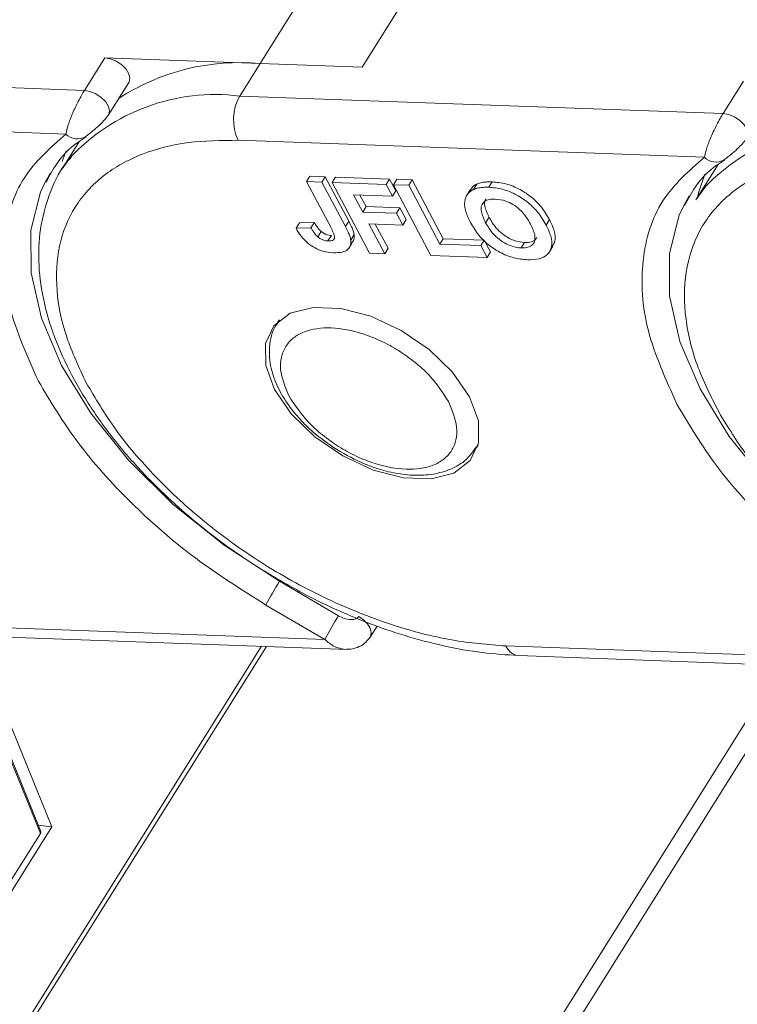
# Model space of a CAD drawing. Header units: millimetres. Extents: x 3455 to 3957, y 2 to 354.
# Tile 19 of 33: x 3736 to 3750, y 291 to 310. Entities that reach past the tile are written whole.
import ezdxf

# ---------------------------------------------------------------- set-up
doc = ezdxf.new("R2010")
doc.units = ezdxf.units.MM

msp = doc.modelspace()

# ---------------------------------------------------------------- linework, layer by layer
at = {"color": 7, "linetype": 'Continuous', "lineweight": 15}
for p, q in [((3755.641, 332.335), (3740.987, 308.957)), ((3742.993, 308.885), (3757.646, 332.262)), ((3737.941, 309.068), (3737.541, 308.43)), ((3740.987, 308.957), (3737.941, 309.068)), ((3740.588, 308.32), (3740.987, 308.957)), ((3742.993, 308.885), (3740.987, 308.957)), ((3737.541, 308.43), (3728.055, 308.774)), ((3750.473, 308.613), (3750.074, 307.976)), ((3738.013, 307.949), (3738.413, 308.587)), ((3750.074, 307.976), (3740.588, 308.32)), ((3728.023, 307.905), (3737.176, 307.574)), ((3738.013, 307.949), (3737.997, 307.929)), ((3740.556, 307.451), (3749.709, 307.12)), ((3737.445, 307.434), (3737.106, 306.894)), ((3737.106, 307.034), (3737.183, 307.242)), ((3737.106, 306.894), (3737.245, 307.094)), ((3749.977, 306.98), (3749.539, 306.281)), ((3736.762, 306.615), (3736.876, 306.816)), ((3741.965, 306.748), (3741.898, 306.642)), ((3741.965, 306.748), (3742.266, 306.737)), ((3742.266, 306.737), (3742.2, 306.631)), ((3742.266, 306.737), (3742.729, 305.864)), ((3742.466, 306.73), (3742.399, 306.624)), ((3742.466, 306.73), (3743.53, 306.691)), ((3743.53, 306.691), (3743.464, 306.585)), ((3743.53, 306.691), (3743.653, 306.461)), ((3743.669, 306.686), (3743.603, 306.58)), ((3743.669, 306.686), (3743.971, 306.675)), ((3743.971, 306.675), (3743.904, 306.569)), ((3743.971, 306.675), (3744.583, 305.521)), ((3742.374, 305.745), (3741.898, 306.642)), ((3741.898, 306.642), (3742.2, 306.631)), ((3742.2, 306.631), (3742.662, 305.758)), ((3742.399, 306.624), (3743.464, 306.585)), ((3743.133, 305.238), (3742.399, 306.624)), ((3743.464, 306.585), (3743.586, 306.354)), ((3744.337, 305.195), (3743.603, 306.58)), ((3743.603, 306.58), (3743.904, 306.569)), ((3743.904, 306.569), (3744.516, 305.415)), ((3745.112, 306.48), (3745.045, 306.373)), ((3745.243, 306.593), (3745.177, 306.487)), ((3745.544, 306.636), (3745.478, 306.53)), ((3749.539, 306.281), (3749.735, 306.551)), ((3743.586, 306.354), (3742.823, 306.382)), ((3742.823, 306.382), (3743.002, 306.044)), ((3742.948, 306.377), (3743.068, 306.151)), ((3743.653, 306.461), (3743.586, 306.354)), ((3749.295, 306.161), (3749.409, 306.362)), ((3743.068, 306.151), (3743.002, 306.044)), ((3743.068, 306.151), (3743.731, 306.127)), ((3743.731, 306.127), (3743.664, 306.02)), ((3743.731, 306.127), (3743.853, 305.896)), ((3743.002, 306.044), (3743.664, 306.02)), ((3743.664, 306.02), (3743.787, 305.79)), ((3745.414, 305.836), (3745.481, 305.942)), ((3741.761, 305.832), (3741.694, 305.726)), ((3741.986, 305.733), (3741.694, 305.726)), ((3741.761, 305.832), (3742.053, 305.839)), ((3742.053, 305.839), (3741.986, 305.733)), ((3742.729, 305.864), (3742.662, 305.758)), ((3743.787, 305.79), (3743.124, 305.814)), ((3743.124, 305.814), (3743.435, 305.228)), ((3743.249, 305.809), (3743.501, 305.334)), ((3743.853, 305.896), (3743.787, 305.79)), ((3746.667, 305.896), (3746.601, 305.79)), ((3742.185, 305.665), (3742.118, 305.559)), ((3742.387, 305.583), (3742.32, 305.477)), ((3742.834, 305.602), (3742.768, 305.496)), ((3744.583, 305.521), (3744.516, 305.415)), ((3744.583, 305.521), (3745.386, 305.492)), ((3742.722, 305.326), (3742.789, 305.432)), ((3743.435, 305.228), (3743.501, 305.334)), ((3744.516, 305.415), (3745.319, 305.386)), ((3745.386, 305.492), (3745.319, 305.386)), ((3745.319, 305.386), (3745.442, 305.155)), ((3745.386, 305.492), (3745.508, 305.261)), ((3746.179, 305.446), (3746.112, 305.34)), ((3746.669, 305.267), (3746.735, 305.373)), ((3743.435, 305.228), (3743.133, 305.238)), ((3745.442, 305.155), (3744.337, 305.195)), ((3745.442, 305.155), (3745.508, 305.261)), ((3741.362, 303.922), (3741.332, 303.875)), ((3741.345, 303.896), (3741.368, 303.928)), ((3745.236, 301.428), (3745.266, 301.475)), ((3745.268, 301.484), (3745.238, 301.431)), ((3742.525, 298.126), (3741.367, 298.802)), ((3742.259, 297.662), (3741.101, 298.337)), ((3742.259, 297.662), (3733.28, 297.987)), ((3733.524, 297.798), (3742.714, 297.465)), ((3743.149, 297.709), (3743.284, 297.924)), ((3743.149, 297.709), (3743.146, 297.704)), ((3736.312, 289.861), (3741.115, 297.523)), ((3741.018, 297.527), (3736.315, 290.024)), ((3754.792, 297.208), (3745.813, 297.533)), ((3746.057, 297.344), (3755.247, 297.011)), ((3735.605, 297.166), (3736.899, 293.986)), ((3751.215, 297.157), (3742.969, 284.001)), ((3743.125, 283.645), (3751.586, 297.144)), ((3736.677, 293.857), (3735.494, 296.763)), ((3736.683, 293.894), (3735.5, 296.8)), ((3736.899, 293.986), (3735.767, 292.179)), ((3736.632, 294.02), (3736.899, 293.986)), ((3736.677, 293.857), (3736.011, 292.794))]:
    msp.add_line(p, q, dxfattribs=at)
at = {"color": 7, "linetype": 'Continuous', "lineweight": 15, "flags": 128}
for points in [[(3738.413, 308.587), (3738.416, 308.592), (3738.433, 308.667), (3738.413, 308.754), (3738.356, 308.846), (3738.271, 308.931), (3738.165, 309.002), (3738.051, 309.049), (3737.941, 309.068)], [(3737.541, 308.43), (3737.651, 308.411), (3737.765, 308.364), (3737.871, 308.294), (3737.957, 308.208), (3738.013, 308.117), (3738.034, 308.029), (3738.017, 307.955), (3738.013, 307.949)], [(3750.074, 307.976), (3750.184, 307.957), (3750.298, 307.91), (3750.404, 307.84), (3750.49, 307.754), (3750.546, 307.663), (3750.566, 307.575), (3750.549, 307.501), (3750.546, 307.495)], [(3749.571, 306.332), (3749.593, 306.422), (3749.716, 306.788)], [(3741.367, 298.802), (3740.281, 299.509), (3739.283, 300.31), (3738.402, 301.181), (3737.664, 302.098), (3737.09, 303.034), (3736.695, 303.961), (3736.493, 304.854), (3736.487, 305.687), (3736.68, 306.436), (3736.762, 306.615)], [(3753.368, 298.676), (3752.814, 299.055), (3751.816, 299.856), (3750.935, 300.727), (3750.197, 301.644), (3749.622, 302.579), (3749.228, 303.507), (3749.025, 304.4), (3749.02, 305.233), (3749.213, 305.982), (3749.295, 306.161)], [(3745.096, 302.423), (3745.271, 301.95), (3745.276, 301.52), (3745.113, 301.17), (3744.793, 300.926), (3744.343, 300.809), (3743.799, 300.829), (3743.205, 300.984), (3742.61, 301.26), (3742.061, 301.637), (3741.603, 302.082), (3741.273, 302.561), (3741.098, 303.035), (3741.092, 303.464), (3741.256, 303.815), (3741.576, 304.058), (3742.026, 304.175), (3742.57, 304.155), (3743.164, 304.001), (3743.759, 303.724), (3744.308, 303.348), (3744.766, 302.902), (3745.096, 302.423)], [(3742.923, 298.112), (3743.017, 298.045), (3743.094, 297.967), (3743.146, 297.884), (3743.169, 297.803), (3743.161, 297.733), (3743.149, 297.709)]]:
    msp.add_lwpolyline(points, dxfattribs=at)
at = {"color": 7, "linetype": 'Continuous', "lineweight": 15}
for centre, radius, start, end in [((3740.587, 304.606), 4.37, 84.7436, 122.8024), ((3740.109, 304.455), 3.894, 82.9397, 137.34), ((3741.41, 307.855), 0.944, 150.5277, 205.3168), ((3752.482, 303.92), 3.803, 85.2465, 136.2459), ((3737.399, 307.79), 0.311, 223.963, 301.865), ((3749.932, 307.335), 0.311, 223.963, 301.865), ((3747.09, 295.214), 6.754, 147.9107, 152.4531), ((3748.248, 294.538), 6.754, 147.9107, 152.4531), ((3746.099, 297.65), 0.309, 202.3214, 262.0007), ((3736.644, 293.881), 0.0407, 323.8325, 19.0035)]:
    msp.add_arc(centre, radius, start, end, dxfattribs=at)
for points, knots in [([(3737.176, 307.574), (3737.189, 307.631), (3737.215, 307.747), (3737.289, 307.939), (3737.361, 308.098), (3737.42, 308.218), (3737.482, 308.333), (3737.521, 308.398), (3737.541, 308.43)], [0, 0, 0, 0, 0.2479947, 0.4981508, 0.6300332, 0.7488149, 0.8771295, 1, 1, 1, 1]), ([(3737.557, 307.521), (3737.581, 307.539), (3737.632, 307.575), (3737.732, 307.656), (3737.837, 307.75), (3737.925, 307.841), (3737.985, 307.913), (3738.01, 307.95), (3738.024, 307.97)], [0, 0, 0, 0, 0.200364, 0.408541, 0.643672, 0.796531, 0.892345, 1, 1, 1, 1]), ([(3749.709, 307.12), (3749.722, 307.177), (3749.748, 307.293), (3749.822, 307.485), (3749.894, 307.644), (3749.953, 307.764), (3750.015, 307.879), (3750.054, 307.944), (3750.074, 307.976)], [0, 0, 0, 0, 0.2479947, 0.4981508, 0.6300332, 0.7488149, 0.8771295, 1, 1, 1, 1]), ([(3736.636, 302.729), (3736.418, 303.216), (3735.973, 304.206), (3735.901, 305.577), (3736.259, 306.766), (3736.874, 307.308), (3737.176, 307.574)], [0, 0, 0, 0, 0.245823, 0.5, 0.754177, 1, 1, 1, 1]), ([(3736.787, 306.629), (3736.853, 306.752), (3737.01, 307.047), (3737.282, 307.339), (3737.519, 307.482), (3737.573, 307.515)], [0, 0, 0, 0, 0.3587939, 0.8542048, 1, 1, 1, 1]), ([(3740.556, 307.451), (3740.223, 307.448), (3739.536, 307.44), (3738.637, 307.202), (3737.874, 306.781), (3737.319, 306.168), (3737.01, 305.402), (3736.963, 304.532), (3737.141, 303.619), (3737.434, 302.997), (3737.576, 302.695)], [0, 0, 0, 0, 0.116516, 0.2400113, 0.3686408, 0.5, 0.6313592, 0.7599887, 0.883484, 1, 1, 1, 1]), ([(3750.089, 307.067), (3750.114, 307.085), (3750.165, 307.121), (3750.264, 307.202), (3750.37, 307.296), (3750.458, 307.387), (3750.517, 307.458), (3750.543, 307.496), (3750.556, 307.516)], [0, 0, 0, 0, 0.200364, 0.408541, 0.643672, 0.796531, 0.892345, 1, 1, 1, 1]), ([(3737.279, 307.118), (3737.242, 307.077), (3737.049, 306.862), (3736.833, 306.388), (3736.653, 305.717), (3736.626, 305.002), (3736.733, 304.258), (3736.97, 303.503), (3737.323, 302.754), (3737.776, 302.026), (3738.303, 301.343), (3738.867, 300.732), (3739.413, 300.221), (3739.962, 299.766), (3740.484, 299.378), (3740.855, 299.138), (3741.017, 299.034)], [0, 0, 0, 0, 0.020754, 0.108176, 0.192399, 0.277617, 0.363326, 0.44866, 0.532982, 0.615659, 0.69577, 0.770268, 0.836163, 0.889348, 0.951641, 1, 1, 1, 1]), ([(3749.169, 302.275), (3748.95, 302.762), (3748.506, 303.752), (3748.434, 305.123), (3748.792, 306.312), (3749.406, 306.854), (3749.709, 307.12)], [0, 0, 0, 0, 0.245823, 0.5, 0.754177, 1, 1, 1, 1]), ([(3750.025, 302.059), (3749.865, 302.371), (3749.535, 303.016), (3749.306, 303.971), (3749.306, 304.888), (3749.578, 305.706), (3750.107, 306.369), (3750.857, 306.839), (3751.755, 307.121), (3752.451, 307.152), (3752.789, 307.168)], [0, 0, 0, 0, 0.116516, 0.240011, 0.368641, 0.5, 0.631359, 0.759989, 0.883484, 1, 1, 1, 1]), ([(3749.32, 306.174), (3749.386, 306.298), (3749.543, 306.593), (3749.815, 306.885), (3750.052, 307.028), (3750.106, 307.061)], [0, 0, 0, 0, 0.3587939, 0.8542048, 1, 1, 1, 1]), ([(3745.001, 306.187), (3745.002, 306.22), (3745.005, 306.285), (3745.046, 306.391), (3745.111, 306.457), (3745.17, 306.484), (3745.177, 306.487)], [0, 0, 0, 0, 0.2509, 0.502162, 0.946531, 1, 1, 1, 1]), ([(3745.114, 306.478), (3745.145, 306.519), (3745.179, 306.564), (3745.237, 306.59), (3745.243, 306.593)], [0, 0, 0, 0, 0.88786, 1, 1, 1, 1]), ([(3745.177, 306.487), (3745.192, 306.493), (3745.224, 306.506), (3745.275, 306.517), (3745.324, 306.525), (3745.374, 306.529), (3745.425, 306.531), (3745.46, 306.53), (3745.478, 306.53)], [0, 0, 0, 0, 0.185429, 0.37219, 0.527708, 0.683877, 0.841678, 1, 1, 1, 1]), ([(3745.243, 306.593), (3745.259, 306.6), (3745.29, 306.612), (3745.341, 306.623), (3745.391, 306.631), (3745.44, 306.635), (3745.491, 306.637), (3745.527, 306.636), (3745.544, 306.636)], [0, 0, 0, 0, 0.185429, 0.37219, 0.527708, 0.683877, 0.841678, 1, 1, 1, 1]), ([(3745.478, 306.53), (3745.565, 306.522), (3745.74, 306.506), (3746.019, 306.393), (3746.261, 306.229), (3746.464, 306.023), (3746.552, 305.873), (3746.601, 305.79)], [0, 0, 0, 0, 0.203933, 0.41017, 0.593215, 0.773531, 1, 1, 1, 1]), ([(3745.544, 306.636), (3745.632, 306.628), (3745.807, 306.612), (3746.086, 306.499), (3746.327, 306.335), (3746.53, 306.129), (3746.618, 305.98), (3746.667, 305.896)], [0, 0, 0, 0, 0.203933, 0.41017, 0.593215, 0.773531, 1, 1, 1, 1]), ([(3745.414, 305.836), (3745.379, 305.911), (3745.323, 306.028), (3745.326, 306.171), (3745.384, 306.253), (3745.482, 306.297), (3745.565, 306.298), (3745.604, 306.299)], [0, 0, 0, 0, 0.319417, 0.499226, 0.680002, 0.847806, 1, 1, 1, 1]), ([(3745.481, 305.942), (3745.447, 306.016), (3745.394, 306.132), (3745.386, 306.256), (3745.414, 306.291), (3745.422, 306.3)], [0, 0, 0, 0, 0.570419, 0.891524, 1, 1, 1, 1]), ([(3745.604, 306.299), (3745.671, 306.291), (3745.784, 306.278), (3745.954, 306.196), (3746.099, 306.088), (3746.213, 305.952), (3746.27, 305.854), (3746.296, 305.808)], [0, 0, 0, 0, 0.241919, 0.409044, 0.576174, 0.800887, 1, 1, 1, 1]), ([(3745.118, 305.838), (3745.108, 305.856), (3745.089, 305.893), (3745.063, 305.95), (3745.039, 306.009), (3745.02, 306.07), (3745.006, 306.13), (3745.003, 306.168), (3745.001, 306.187)], [0, 0, 0, 0, 0.15395, 0.308181, 0.478699, 0.649961, 0.824203, 1, 1, 1, 1]), ([(3746.179, 305.446), (3746.119, 305.453), (3746.012, 305.465), (3745.846, 305.542), (3745.706, 305.641), (3745.576, 305.779), (3745.516, 305.882), (3745.481, 305.942)], [0, 0, 0, 0, 0.213943, 0.387352, 0.56015, 0.741367, 1, 1, 1, 1]), ([(3742.423, 305.247), (3742.355, 305.253), (3742.241, 305.263), (3742.064, 305.335), (3741.915, 305.435), (3741.785, 305.571), (3741.726, 305.672), (3741.694, 305.726)], [0, 0, 0, 0, 0.24093, 0.409491, 0.578642, 0.775105, 1, 1, 1, 1]), ([(3742.118, 305.559), (3742.106, 305.57), (3742.082, 305.593), (3742.056, 305.626), (3742.035, 305.655), (3742.018, 305.681), (3742.001, 305.707), (3741.991, 305.724), (3741.986, 305.733)], [0, 0, 0, 0, 0.205288, 0.416473, 0.561717, 0.70725, 0.853541, 1, 1, 1, 1]), ([(3742.053, 305.839), (3742.058, 305.83), (3742.069, 305.811), (3742.087, 305.783), (3742.107, 305.754), (3742.129, 305.724), (3742.154, 305.694), (3742.174, 305.675), (3742.185, 305.665)], [0, 0, 0, 0, 0.15598, 0.312089, 0.480893, 0.650178, 0.823475, 1, 1, 1, 1]), ([(3742.374, 305.745), (3742.391, 305.711), (3742.425, 305.642), (3742.456, 305.558), (3742.441, 305.507), (3742.406, 305.483), (3742.362, 305.476), (3742.329, 305.477), (3742.32, 305.477)], [0, 0, 0, 0, 0.272224, 0.546623, 0.659126, 0.771081, 0.934792, 1, 1, 1, 1]), ([(3742.662, 305.758), (3742.672, 305.739), (3742.691, 305.702), (3742.715, 305.653), (3742.734, 305.609), (3742.748, 305.571), (3742.761, 305.533), (3742.765, 305.508), (3742.768, 305.496)], [0, 0, 0, 0, 0.20827, 0.416707, 0.561481, 0.706573, 0.852825, 1, 1, 1, 1]), ([(3742.729, 305.864), (3742.739, 305.845), (3742.758, 305.809), (3742.781, 305.759), (3742.8, 305.715), (3742.814, 305.677), (3742.827, 305.639), (3742.832, 305.614), (3742.834, 305.602)], [0, 0, 0, 0, 0.20827, 0.416707, 0.561481, 0.706573, 0.852825, 1, 1, 1, 1]), ([(3746.235, 305.109), (3746.148, 305.117), (3745.973, 305.132), (3745.696, 305.243), (3745.457, 305.404), (3745.255, 305.606), (3745.167, 305.755), (3745.118, 305.838)], [0, 0, 0, 0, 0.205416, 0.413489, 0.592452, 0.772931, 1, 1, 1, 1]), ([(3746.112, 305.34), (3746.053, 305.346), (3745.946, 305.359), (3745.78, 305.436), (3745.639, 305.535), (3745.509, 305.673), (3745.449, 305.775), (3745.414, 305.836)], [0, 0, 0, 0, 0.213943, 0.387352, 0.56015, 0.741367, 1, 1, 1, 1]), ([(3746.296, 305.808), (3746.331, 305.733), (3746.387, 305.614), (3746.384, 305.469), (3746.324, 305.384), (3746.227, 305.341), (3746.147, 305.34), (3746.112, 305.34)], [0, 0, 0, 0, 0.3192639, 0.5046241, 0.6908579, 0.8645927, 1, 1, 1, 1]), ([(3746.601, 305.79), (3746.636, 305.716), (3746.707, 305.567), (3746.724, 305.356), (3746.638, 305.201), (3746.466, 305.114), (3746.315, 305.11), (3746.235, 305.109)], [0, 0, 0, 0, 0.204609, 0.411109, 0.621842, 0.801311, 1, 1, 1, 1]), ([(3746.667, 305.896), (3746.702, 305.823), (3746.771, 305.675), (3746.797, 305.488), (3746.742, 305.41), (3746.722, 305.381)], [0, 0, 0, 0, 0.385869, 0.775303, 1, 1, 1, 1]), ([(3742.32, 305.477), (3742.307, 305.478), (3742.281, 305.479), (3742.242, 305.489), (3742.207, 305.502), (3742.176, 305.518), (3742.146, 305.537), (3742.128, 305.552), (3742.118, 305.559)], [0, 0, 0, 0, 0.199415, 0.404779, 0.549305, 0.697938, 0.847272, 1, 1, 1, 1]), ([(3742.185, 305.665), (3742.205, 305.65), (3742.245, 305.62), (3742.312, 305.593), (3742.358, 305.585), (3742.382, 305.583), (3742.387, 305.583)], [0, 0, 0, 0, 0.329986, 0.628364, 0.925073, 1, 1, 1, 1]), ([(3742.834, 305.602), (3742.837, 305.567), (3742.841, 305.501), (3742.802, 305.456), (3742.784, 305.435)], [0, 0, 0, 0, 0.518192, 1, 1, 1, 1]), ([(3746.422, 305.553), (3746.41, 305.532), (3746.383, 305.483), (3746.293, 305.448), (3746.213, 305.446), (3746.179, 305.446)], [0, 0, 0, 0, 0.290338, 0.689161, 1, 1, 1, 1]), ([(3742.768, 305.496), (3742.769, 305.462), (3742.772, 305.387), (3742.712, 305.303), (3742.593, 305.249), (3742.484, 305.247), (3742.423, 305.247)], [0, 0, 0, 0, 0.206429, 0.456722, 0.693973, 1, 1, 1, 1]), ([(3741.361, 303.895), (3741.34, 303.871), (3741.222, 303.734), (3741.156, 303.41), (3741.183, 302.998), (3741.323, 302.608), (3741.525, 302.271), (3741.765, 301.98), (3742.068, 301.679), (3742.33, 301.499), (3742.492, 301.387)], [0, 0, 0, 0, 0.037247, 0.203317, 0.353764, 0.490629, 0.626793, 0.730782, 0.833782, 1, 1, 1, 1]), ([(3741.551, 302.443), (3741.48, 302.616), (3741.37, 302.884), (3741.394, 303.2), (3741.48, 303.413), (3741.633, 303.584), (3741.91, 303.737), (3742.366, 303.805), (3742.912, 303.701), (3743.366, 303.521), (3743.711, 303.332), (3744.03, 303.104), (3744.396, 302.774), (3744.571, 302.504), (3744.684, 302.329)], [0, 0, 0, 0, 0.119721, 0.184895, 0.25, 0.315174, 0.380279, 0.5, 0.619721, 0.684895, 0.75, 0.815174, 0.880279, 1, 1, 1, 1]), ([(3741.101, 298.337), (3740.63, 298.634), (3739.677, 299.235), (3738.426, 300.333), (3737.361, 301.514), (3736.876, 302.327), (3736.636, 302.729)], [0, 0, 0, 0, 0.247221, 0.5, 0.752779, 1, 1, 1, 1]), ([(3737.576, 302.695), (3737.754, 302.392), (3738.122, 301.768), (3738.924, 300.832), (3739.912, 299.925), (3741.062, 299.105), (3742.301, 298.428), (3743.548, 297.934), (3744.74, 297.62), (3745.462, 297.561), (3745.813, 297.533)], [0, 0, 0, 0, 0.116516, 0.2400113, 0.3686408, 0.5, 0.6313592, 0.7599887, 0.883484, 1, 1, 1, 1]), ([(3744.684, 302.329), (3744.756, 302.156), (3744.866, 301.888), (3744.842, 301.572), (3744.756, 301.359), (3744.602, 301.188), (3744.326, 301.034), (3743.87, 300.967), (3743.323, 301.071), (3742.87, 301.251), (3742.525, 301.44), (3742.206, 301.668), (3741.84, 301.998), (3741.665, 302.268), (3741.551, 302.443)], [0, 0, 0, 0, 0.119721, 0.184895, 0.25, 0.315174, 0.380279, 0.5, 0.619721, 0.684895, 0.75, 0.815174, 0.880279, 1, 1, 1, 1]), ([(3753.634, 297.883), (3753.163, 298.18), (3752.21, 298.781), (3750.959, 299.878), (3749.893, 301.06), (3749.409, 301.873), (3749.169, 302.275)], [0, 0, 0, 0, 0.247221, 0.5, 0.752779, 1, 1, 1, 1]), ([(3762.085, 300.15), (3762.104, 299.895), (3762.143, 299.371), (3761.972, 298.662), (3761.617, 298.03), (3761.065, 297.516), (3760.343, 297.148), (3759.487, 296.938), (3758.545, 296.886), (3757.548, 296.978), (3756.502, 297.209), (3755.406, 297.583), (3754.284, 298.106), (3753.191, 298.762), (3752.177, 299.524), (3751.294, 300.352), (3750.558, 301.205), (3750.2, 301.778), (3750.025, 302.059)], [0, 0, 0, 0, 0.059209, 0.121152, 0.185061, 0.25, 0.314939, 0.378848, 0.440791, 0.5, 0.559209, 0.621152, 0.685061, 0.75, 0.814939, 0.878848, 0.940791, 1, 1, 1, 1]), ([(3742.492, 301.387), (3742.675, 301.283), (3742.932, 301.139), (3743.325, 300.997), (3743.653, 300.913), (3744.027, 300.871), (3744.394, 300.893), (3744.739, 300.992), (3745.042, 301.166), (3745.17, 301.35), (3745.231, 301.436)], [0, 0, 0, 0, 0.179898, 0.252127, 0.36998, 0.489085, 0.614904, 0.744948, 0.879642, 1, 1, 1, 1]), ([(3741.017, 299.034), (3741.346, 298.839), (3741.809, 298.564), (3742.518, 298.226), (3743.125, 297.97), (3743.848, 297.721), (3744.595, 297.526), (3745.343, 297.389), (3745.822, 297.36), (3746.056, 297.346)], [0, 0, 0, 0, 0.201444, 0.283059, 0.417662, 0.555972, 0.702917, 0.854686, 1, 1, 1, 1]), ([(3742.923, 298.112), (3742.916, 298.102), (3742.901, 298.083), (3742.865, 298.063), (3742.819, 298.051), (3742.744, 298.048), (3742.64, 298.068), (3742.564, 298.107), (3742.525, 298.126)], [0, 0, 0, 0, 0.0951701, 0.1955083, 0.3101122, 0.4377917, 0.7185448, 1, 1, 1, 1]), ([(3742.652, 297.467), (3742.58, 297.479), (3742.442, 297.503), (3742.319, 297.61), (3742.259, 297.662)], [0, 0, 0, 0, 0.514696, 1, 1, 1, 1]), ([(3742.652, 297.467), (3742.692, 297.468), (3742.776, 297.469), (3742.907, 297.503), (3743.043, 297.575), (3743.11, 297.66), (3743.146, 297.704)], [0, 0, 0, 0, 0.209177, 0.440931, 0.704741, 1, 1, 1, 1])]:
    msp.add_open_spline(points, degree=3, knots=knots, dxfattribs=at)

doc.saveas('drawing.dxf')
